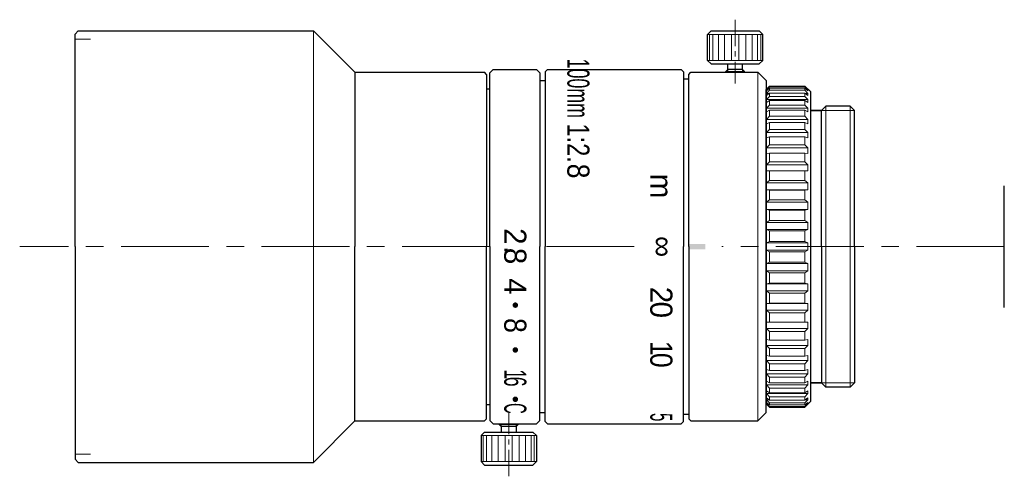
# Model space of a CAD drawing. Header units: millimetres. Extents: x 16.2 to 105.2, y 26.6 to 67.8.
import ezdxf
from ezdxf.enums import TextEntityAlignment as Align

# ---------------------------------------------------------------- set-up
doc = ezdxf.new("R2010")
doc.units = ezdxf.units.MM
doc.header["$LTSCALE"] = 0.25
doc.linetypes.add('CENTER', pattern=[50.8, 31.75, -6.35, 6.35, -6.35])
doc.layers.add('00_補助線', color=252, linetype='Continuous', lineweight=0, plot=False)
for name, color, linetype, lineweight in [('01_中心線', 1, 'CENTER', 20), ('03_寸法・文字', 50, 'Continuous', 20), ('画層1', 7, 'Continuous', 30)]:
    doc.layers.add(name, color=color, linetype=linetype, lineweight=lineweight)
doc.styles.add('VS Standard', font='txt', dxfattribs={"height": 3})

msp = doc.modelspace()

# ---------------------------------------------------------------- hatches: boundary and pattern name
at = {"layer": '03_寸法・文字'}
h = msp.add_hatch(color=256, dxfattribs=at)
h.dxf.hatch_style = 1
h.paths.add_polyline_path([(78.192, 47.573), (76.692, 47.573), (76.692, 47.073), (78.192, 47.073)])
h = msp.add_hatch(color=256, dxfattribs=at)
h.dxf.hatch_style = 1
h.paths.add_polyline_path([(61.021, 41.784, 1), (61.021, 42.284, 1)])
h = msp.add_hatch(color=256, dxfattribs=at)
h.dxf.hatch_style = 1
h.paths.add_polyline_path([(61.021, 37.74, 1), (61.021, 38.24, 1)])
h = msp.add_hatch(color=256, dxfattribs=at)
h.dxf.hatch_style = 1
h.paths.add_polyline_path([(61.021, 33.282, 1), (61.021, 33.782, 1)])

# ---------------------------------------------------------------- linework, layer by layer
at = {"layer": '00_補助線'}
for p, q in [((21.221, 66.073), (22.621, 66.073)), ((21.221, 28.573), (22.621, 28.573))]:
    msp.add_line(p, q, dxfattribs=at)
at = {"layer": '01_中心線', "ltscale": 0.3}
for p, q in [((80.892, 67.823), (80.892, 62.073)), ((60.421, 26.573), (60.421, 32.323))]:
    msp.add_line(p, q, dxfattribs=at)
at = {"layer": '01_中心線'}
for p, q in [((58.721, 47.323), (16.221, 47.323)), ((71.761, 47.323), (63.221, 47.323)), ((105.218, 47.323), (79.692, 47.323))]:
    msp.add_line(p, q, dxfattribs=at)
at = {"layer": '画層1'}
for p, q in [((21.221, 66.523), (21.521, 66.823)), ((21.521, 66.823), (42.771, 66.823)), ((46.521, 63.073), (42.771, 66.823)), ((21.221, 47.323), (21.221, 66.523)), ((58.721, 63.023), (59.021, 63.323)), ((59.021, 63.323), (62.921, 63.323)), ((63.221, 63.023), (62.921, 63.323)), ((63.721, 63.123), (63.921, 63.323)), ((63.921, 63.323), (76.021, 63.323)), ((76.221, 63.123), (76.021, 63.323)), ((46.521, 63.073), (58.221, 63.073)), ((46.521, 63.073), (46.521, 47.323)), ((58.421, 62.873), (58.221, 63.073)), ((58.421, 62.873), (58.421, 47.323)), ((58.721, 47.323), (58.721, 63.023)), ((63.221, 63.023), (63.221, 47.323)), ((63.221, 62.323), (63.721, 62.323)), ((63.721, 63.123), (63.721, 47.323)), ((76.221, 63.123), (76.221, 47.323)), ((76.221, 62.473), (76.692, 62.473)), ((76.692, 62.873), (76.892, 63.073)), ((76.692, 47.323), (76.692, 62.873)), ((76.892, 63.073), (82.942, 63.073)), ((83.692, 62.323), (82.942, 63.073)), ((83.692, 62.323), (83.692, 47.323)), ((58.421, 61.573), (58.721, 61.573)), ((83.692, 61.523), (83.992, 61.823)), ((83.692, 33.123), (83.692, 61.523)), ((83.992, 61.753), (83.728, 61.48)), ((83.992, 61.823), (87.192, 61.823)), ((83.992, 61.753), (83.992, 61.823)), ((87.192, 61.823), (87.692, 61.323)), ((87.192, 61.753), (87.456, 61.48)), ((83.692, 61.373), (83.692, 33.273)), ((87.692, 61.323), (87.692, 33.323)), ((88.692, 59.626), (89.089, 60.023)), ((91.295, 60.023), (89.089, 60.023)), ((91.295, 60.023), (91.692, 59.626)), ((88.692, 59.626), (87.692, 59.626)), ((87.692, 59.626), (88.692, 59.626)), ((88.692, 47.323), (88.692, 59.626)), ((91.692, 47.323), (91.692, 59.626)), ((105.218, 41.823), (105.218, 52.823)), ((21.221, 47.323), (21.221, 28.123)), ((46.521, 31.573), (46.521, 47.323)), ((58.421, 31.773), (58.421, 47.323)), ((58.721, 47.323), (58.721, 31.623)), ((63.221, 31.623), (63.221, 47.323)), ((63.721, 31.523), (63.721, 47.323)), ((76.221, 31.523), (76.221, 47.323)), ((76.692, 47.323), (76.692, 31.773)), ((83.692, 32.323), (83.692, 47.323)), ((88.692, 47.323), (88.692, 35.02)), ((91.692, 47.323), (91.692, 35.02)), ((88.692, 35.02), (87.692, 35.02)), ((87.692, 35.02), (88.692, 35.02)), ((88.692, 35.02), (89.089, 34.623)), ((91.295, 34.623), (91.692, 35.02)), ((91.295, 34.623), (89.089, 34.623)), ((58.421, 33.073), (58.721, 33.073)), ((83.692, 33.123), (83.992, 32.823)), ((83.728, 33.165), (83.992, 32.892)), ((87.192, 32.823), (87.692, 33.323)), ((87.192, 32.892), (87.456, 33.165)), ((63.221, 32.323), (63.721, 32.323)), ((76.221, 32.173), (76.692, 32.173)), ((83.692, 32.323), (82.942, 31.573)), ((83.992, 32.892), (83.992, 32.823)), ((83.992, 32.823), (87.192, 32.823)), ((87.192, 32.892), (87.192, 32.823)), ((46.521, 31.573), (42.771, 27.823)), ((46.521, 31.573), (58.221, 31.573)), ((58.421, 31.773), (58.221, 31.573)), ((58.721, 31.623), (59.021, 31.323)), ((59.021, 31.323), (62.921, 31.323)), ((63.221, 31.623), (62.921, 31.323)), ((63.721, 31.523), (63.921, 31.323)), ((63.921, 31.323), (76.021, 31.323)), ((76.221, 31.523), (76.021, 31.323)), ((76.692, 31.773), (76.892, 31.573)), ((76.892, 31.573), (82.942, 31.573)), ((21.221, 28.123), (21.521, 27.823)), ((21.521, 27.823), (42.771, 27.823))]:
    msp.add_line(p, q, dxfattribs=at)
at = {"layer": '画層1', "lineweight": 9}
for p, q in [((42.771, 66.823), (42.771, 47.323)), ((82.942, 63.073), (82.942, 47.323)), ((83.992, 61.629), (83.728, 61.394)), ((83.825, 61.48), (83.728, 61.48)), ((83.728, 61.48), (83.728, 61.394)), ((83.992, 61.445), (83.728, 61.159)), ((87.192, 61.753), (83.992, 61.753)), ((87.192, 61.629), (83.992, 61.629)), ((83.992, 61.445), (83.992, 61.629)), ((87.192, 61.445), (83.992, 61.445)), ((87.192, 61.445), (87.192, 61.629)), ((87.192, 61.629), (87.456, 61.394)), ((87.192, 61.445), (87.456, 61.159)), ((87.359, 61.48), (87.456, 61.48)), ((87.456, 61.48), (87.456, 61.394)), ((87.456, 61.455), (87.456, 61.394)), ((83.992, 61.198), (83.728, 60.989)), ((83.944, 61.159), (83.728, 61.159)), ((83.728, 61.159), (83.728, 60.989)), ((83.992, 60.894), (83.728, 60.602)), ((87.456, 60.602), (83.728, 60.602)), ((83.728, 60.602), (83.728, 60.349)), ((83.992, 60.529), (83.728, 60.349)), ((87.192, 61.198), (83.992, 61.198)), ((83.992, 60.894), (83.992, 61.198)), ((87.192, 60.894), (83.992, 60.894)), ((87.192, 60.529), (83.992, 60.529)), ((83.992, 60.112), (83.992, 60.529)), ((87.192, 61.198), (87.456, 60.989)), ((87.192, 60.894), (87.192, 61.198)), ((87.192, 60.894), (87.456, 60.602)), ((87.192, 60.529), (87.456, 60.349)), ((87.192, 60.112), (87.192, 60.529)), ((87.24, 61.159), (87.456, 61.159)), ((87.456, 61.159), (87.456, 60.989)), ((87.456, 60.989), (87.456, 61.159)), ((87.456, 60.349), (87.456, 60.602)), ((83.992, 60.112), (83.728, 59.817)), ((87.456, 59.817), (83.728, 59.817)), ((83.728, 59.817), (83.728, 59.487)), ((83.992, 59.635), (83.728, 59.487)), ((87.192, 60.112), (83.992, 60.112)), ((87.192, 59.635), (83.992, 59.635)), ((83.992, 59.111), (83.992, 59.635)), ((87.192, 60.112), (87.456, 59.817)), ((87.192, 59.635), (87.456, 59.487)), ((87.192, 59.111), (87.192, 59.635)), ((87.456, 59.487), (87.456, 59.817)), ((89.089, 60.023), (89.089, 47.323)), ((91.295, 60.023), (91.295, 47.323)), ((83.992, 59.111), (83.728, 58.818)), ((87.456, 58.818), (83.728, 58.818)), ((83.728, 58.818), (83.728, 58.417)), ((87.192, 59.111), (83.992, 59.111)), ((87.192, 59.111), (87.456, 58.818)), ((87.456, 58.417), (87.456, 58.818)), ((83.992, 58.53), (83.728, 58.417)), ((83.992, 57.908), (83.728, 57.622)), ((87.192, 58.53), (83.992, 58.53)), ((83.992, 57.908), (83.992, 58.53)), ((87.192, 57.908), (83.992, 57.908)), ((87.192, 58.53), (87.456, 58.417)), ((87.192, 57.908), (87.192, 58.53)), ((87.192, 57.908), (87.456, 57.622)), ((87.456, 57.622), (83.728, 57.622)), ((83.728, 57.622), (83.728, 57.156)), ((83.992, 57.233), (83.728, 57.156)), ((87.192, 57.233), (83.992, 57.233)), ((83.992, 56.524), (83.992, 57.233)), ((87.192, 56.524), (87.192, 57.233)), ((87.192, 57.233), (87.456, 57.156)), ((87.456, 57.156), (87.456, 57.622)), ((83.728, 56.251), (83.992, 56.524)), ((87.456, 56.251), (83.728, 56.251)), ((83.728, 56.251), (83.728, 55.728)), ((87.192, 56.524), (83.992, 56.524)), ((87.192, 56.524), (87.456, 56.251)), ((87.456, 55.728), (87.456, 56.251)), ((83.992, 55.766), (83.728, 55.728)), ((87.192, 55.766), (83.992, 55.766)), ((83.992, 54.982), (83.992, 55.766)), ((87.192, 55.766), (87.456, 55.728)), ((87.192, 54.982), (87.192, 55.766)), ((83.992, 54.982), (83.728, 54.726)), ((87.456, 54.726), (83.728, 54.726)), ((83.728, 54.726), (83.728, 54.156)), ((87.192, 54.982), (83.992, 54.982)), ((87.192, 54.982), (87.456, 54.726)), ((87.456, 54.156), (87.456, 54.726)), ((87.456, 54.156), (83.728, 54.156)), ((83.992, 53.31), (83.992, 54.156)), ((87.192, 53.31), (87.192, 54.156)), ((83.992, 53.31), (83.728, 53.075)), ((87.456, 53.075), (83.728, 53.075)), ((83.728, 53.075), (83.728, 52.466)), ((83.992, 53.31), (87.192, 53.31)), ((87.192, 53.31), (87.456, 53.075)), ((87.456, 52.466), (87.456, 53.075)), ((83.728, 52.466), (87.456, 52.466)), ((83.992, 52.428), (83.728, 52.466)), ((87.192, 52.428), (83.992, 52.428)), ((83.992, 51.535), (83.992, 52.428)), ((87.192, 52.428), (87.456, 52.466)), ((87.192, 51.535), (87.192, 52.428)), ((83.992, 51.535), (83.728, 51.326)), ((83.728, 51.326), (87.456, 51.326)), ((83.728, 51.326), (83.728, 50.689)), ((83.992, 51.535), (87.192, 51.535)), ((87.192, 51.535), (87.456, 51.326)), ((87.456, 50.689), (87.456, 51.326)), ((83.728, 50.689), (87.456, 50.689)), ((83.992, 50.613), (83.728, 50.689)), ((83.992, 50.613), (87.192, 50.613)), ((83.992, 49.687), (83.992, 50.613)), ((87.192, 50.613), (87.456, 50.689)), ((87.192, 49.687), (87.192, 50.613)), ((83.992, 49.687), (83.728, 49.508)), ((83.728, 49.508), (87.456, 49.508)), ((83.728, 49.508), (83.728, 48.854)), ((83.992, 49.687), (87.192, 49.687)), ((87.192, 49.687), (87.456, 49.508)), ((87.456, 48.854), (87.456, 49.508)), ((87.456, 48.854), (83.728, 48.854)), ((83.992, 48.741), (83.728, 48.854)), ((87.192, 48.741), (83.992, 48.741)), ((83.992, 47.8), (83.992, 48.741)), ((87.192, 48.741), (87.456, 48.854)), ((87.192, 47.8), (87.192, 48.741)), ((42.771, 27.823), (42.771, 47.323)), ((82.942, 31.573), (82.942, 47.323)), ((83.992, 47.8), (83.728, 47.652)), ((87.456, 47.652), (83.728, 47.652)), ((83.728, 46.993), (83.728, 47.652)), ((87.192, 47.8), (83.992, 47.8)), ((87.192, 47.8), (87.456, 47.652)), ((87.456, 46.993), (87.456, 47.652)), ((89.089, 34.623), (89.089, 47.323)), ((91.295, 34.623), (91.295, 47.323)), ((87.456, 46.993), (83.728, 46.993)), ((83.992, 46.845), (83.728, 46.993)), ((83.992, 46.845), (83.992, 45.904)), ((87.192, 46.845), (83.992, 46.845)), ((87.192, 46.845), (87.456, 46.993)), ((87.192, 46.845), (87.192, 45.904)), ((83.992, 45.904), (83.728, 45.791)), ((87.456, 45.791), (83.728, 45.791)), ((83.728, 45.138), (83.728, 45.791)), ((87.192, 45.904), (83.992, 45.904)), ((87.192, 45.904), (87.456, 45.791)), ((87.456, 45.791), (87.456, 45.138)), ((83.728, 45.138), (87.456, 45.138)), ((83.992, 44.958), (83.728, 45.138)), ((83.992, 44.958), (87.192, 44.958)), ((83.992, 44.958), (83.992, 44.033)), ((87.192, 44.958), (87.456, 45.138)), ((87.192, 44.958), (87.192, 44.033)), ((83.992, 44.033), (83.728, 43.956)), ((83.728, 43.956), (87.456, 43.956)), ((83.728, 43.32), (83.728, 43.956)), ((83.992, 44.033), (87.192, 44.033)), ((87.192, 44.033), (87.456, 43.956)), ((87.456, 43.956), (87.456, 43.32)), ((83.728, 43.32), (87.456, 43.32)), ((83.992, 43.111), (83.728, 43.32)), ((83.992, 43.111), (87.192, 43.111)), ((83.992, 43.111), (83.992, 42.218)), ((87.192, 43.111), (87.456, 43.32)), ((87.192, 43.111), (87.192, 42.218)), ((83.992, 42.218), (83.728, 42.179)), ((83.728, 42.179), (87.456, 42.179)), ((83.728, 41.57), (83.728, 42.179)), ((87.192, 42.218), (83.992, 42.218)), ((87.192, 42.218), (87.456, 42.179)), ((87.456, 42.179), (87.456, 41.57)), ((87.456, 41.57), (83.728, 41.57)), ((83.992, 41.336), (83.728, 41.57)), ((83.992, 41.336), (87.192, 41.336)), ((83.992, 41.336), (83.992, 40.49)), ((87.192, 41.336), (87.456, 41.57)), ((87.192, 41.336), (87.192, 40.49)), ((87.456, 40.49), (83.728, 40.49)), ((83.728, 39.919), (83.728, 40.49)), ((87.456, 40.49), (87.456, 39.919)), ((87.456, 39.919), (83.728, 39.919)), ((83.992, 39.663), (83.728, 39.919)), ((87.192, 39.663), (83.992, 39.663)), ((83.992, 39.663), (83.992, 38.879)), ((87.192, 39.663), (87.456, 39.919)), ((87.192, 39.663), (87.192, 38.879)), ((83.992, 38.879), (83.728, 38.918)), ((83.728, 38.395), (83.728, 38.918)), ((87.456, 38.395), (83.728, 38.395)), ((83.728, 38.395), (83.992, 38.122)), ((87.192, 38.879), (83.992, 38.879)), ((87.192, 38.879), (87.456, 38.918)), ((87.192, 38.122), (87.456, 38.395)), ((87.456, 38.918), (87.456, 38.395)), ((83.728, 37.023), (83.728, 37.489)), ((83.992, 37.413), (83.728, 37.489)), ((87.192, 38.122), (83.992, 38.122)), ((83.992, 38.122), (83.992, 37.413)), ((87.192, 37.413), (83.992, 37.413)), ((87.192, 38.122), (87.192, 37.413)), ((87.192, 37.413), (87.456, 37.489)), ((87.456, 37.489), (87.456, 37.023)), ((87.456, 37.023), (83.728, 37.023)), ((83.992, 36.738), (83.728, 37.023)), ((87.192, 36.738), (83.992, 36.738)), ((83.992, 36.738), (83.992, 36.116)), ((87.192, 36.738), (87.456, 37.023)), ((87.192, 36.738), (87.192, 36.116)), ((83.992, 36.116), (83.728, 36.229)), ((83.728, 35.828), (83.728, 36.229)), ((87.456, 35.828), (83.728, 35.828)), ((83.992, 35.535), (83.728, 35.828)), ((87.192, 36.116), (83.992, 36.116)), ((87.192, 36.116), (87.456, 36.229)), ((87.192, 35.535), (87.456, 35.828)), ((87.456, 36.229), (87.456, 35.828)), ((83.992, 35.011), (83.728, 35.158)), ((83.728, 34.829), (83.728, 35.158)), ((87.456, 34.829), (83.728, 34.829)), ((83.992, 34.534), (83.728, 34.829)), ((87.192, 35.535), (83.992, 35.535)), ((83.992, 35.535), (83.992, 35.011)), ((87.192, 35.011), (83.992, 35.011)), ((87.192, 35.535), (87.192, 35.011)), ((87.192, 35.011), (87.456, 35.158)), ((87.192, 34.534), (87.456, 34.829)), ((87.456, 35.158), (87.456, 34.829)), ((83.992, 34.116), (83.728, 34.296)), ((83.728, 34.044), (83.728, 34.296)), ((87.456, 34.044), (83.728, 34.044)), ((83.992, 33.751), (83.728, 34.044)), ((87.192, 34.534), (83.992, 34.534)), ((83.992, 34.534), (83.992, 34.116)), ((87.192, 34.116), (83.992, 34.116)), ((87.192, 34.534), (87.192, 34.116)), ((87.192, 34.116), (87.456, 34.296)), ((87.192, 33.751), (87.456, 34.044)), ((87.456, 34.296), (87.456, 34.044)), ((83.992, 33.448), (83.728, 33.657)), ((83.728, 33.486), (83.728, 33.657)), ((83.992, 33.201), (83.728, 33.486)), ((83.944, 33.486), (83.728, 33.486)), ((83.992, 33.017), (83.728, 33.251)), ((83.728, 33.165), (83.728, 33.251)), ((83.825, 33.165), (83.728, 33.165)), ((87.192, 33.751), (83.992, 33.751)), ((83.992, 33.751), (83.992, 33.448)), ((87.192, 33.448), (83.992, 33.448)), ((87.192, 33.201), (83.992, 33.201)), ((83.992, 33.201), (83.992, 33.017)), ((87.192, 33.017), (83.992, 33.017)), ((87.192, 33.751), (87.192, 33.448)), ((87.192, 33.448), (87.456, 33.657)), ((87.192, 33.201), (87.456, 33.486)), ((87.192, 33.017), (87.456, 33.251)), ((87.192, 33.201), (87.192, 33.017)), ((87.24, 33.486), (87.456, 33.486)), ((87.359, 33.165), (87.456, 33.165)), ((87.456, 33.486), (87.456, 33.657)), ((87.456, 33.657), (87.456, 33.486)), ((87.456, 33.191), (87.456, 33.251)), ((87.456, 33.165), (87.456, 33.251)), ((87.192, 32.892), (83.992, 32.892))]:
    msp.add_line(p, q, dxfattribs=at)
at = {"layer": '画層1', "ltscale": 0.25}
for p, q in [((78.392, 66.498), (78.717, 66.823)), ((78.717, 66.823), (83.067, 66.823)), ((83.067, 66.823), (83.392, 66.498)), ((78.392, 64.148), (78.392, 66.498)), ((83.392, 64.148), (83.392, 66.498)), ((78.717, 63.823), (78.392, 64.148)), ((83.067, 63.823), (83.392, 64.148)), ((78.717, 63.823), (83.067, 63.823)), ((80.042, 63.148), (80.217, 63.323)), ((80.217, 63.323), (80.217, 63.823)), ((81.567, 63.323), (80.217, 63.323)), ((81.567, 63.323), (81.567, 63.823)), ((81.742, 63.148), (81.567, 63.323)), ((80.042, 63.073), (80.042, 63.148)), ((81.742, 63.073), (81.742, 63.148)), ((59.571, 31.323), (59.571, 31.248)), ((59.571, 31.248), (59.746, 31.073)), ((61.271, 31.248), (61.096, 31.073)), ((61.271, 31.323), (61.271, 31.248)), ((58.246, 30.573), (57.921, 30.248)), ((58.246, 30.573), (62.596, 30.573)), ((61.096, 31.073), (59.746, 31.073)), ((59.746, 31.073), (59.746, 30.573)), ((61.096, 31.073), (61.096, 30.573)), ((62.596, 30.573), (62.921, 30.248)), ((57.921, 30.248), (57.921, 27.898)), ((62.921, 30.248), (62.921, 27.898)), ((57.921, 27.898), (58.246, 27.573)), ((62.596, 27.573), (62.921, 27.898)), ((58.246, 27.573), (62.596, 27.573))]:
    msp.add_line(p, q, dxfattribs=at)
at = {"layer": '画層1', "lineweight": 9, "ltscale": 0.25}
for p, q in [((83.392, 66.498), (78.392, 66.498)), ((78.582, 66.498), (78.582, 64.148)), ((78.874, 66.498), (78.874, 64.148)), ((79.37, 66.498), (79.37, 64.148)), ((79.935, 66.498), (79.935, 64.148)), ((80.566, 66.498), (80.566, 64.148)), ((81.218, 66.498), (81.218, 64.148)), ((81.849, 66.498), (81.849, 64.148)), ((82.414, 66.498), (82.414, 64.148)), ((82.91, 66.498), (82.91, 64.148)), ((83.202, 66.498), (83.202, 64.148)), ((78.392, 64.148), (83.392, 64.148)), ((81.742, 63.148), (80.042, 63.148)), ((61.271, 31.248), (59.571, 31.248)), ((57.921, 30.248), (62.921, 30.248)), ((58.111, 27.898), (58.111, 30.248)), ((58.403, 27.898), (58.403, 30.248)), ((58.899, 27.898), (58.899, 30.248)), ((59.464, 27.898), (59.464, 30.248)), ((60.095, 27.898), (60.095, 30.248)), ((60.747, 27.898), (60.747, 30.248)), ((61.378, 27.898), (61.378, 30.248)), ((61.943, 27.898), (61.943, 30.248)), ((62.439, 27.898), (62.439, 30.248)), ((62.731, 27.898), (62.731, 30.248)), ((62.921, 27.898), (57.921, 27.898))]:
    msp.add_line(p, q, dxfattribs=at)
at = {"layer": '画層1', "lineweight": 20, "ltscale": 0.25}
for p, q in [((80.217, 63.073), (80.217, 63.323)), ((81.567, 63.073), (81.567, 63.323)), ((59.746, 31.323), (59.746, 31.073)), ((61.096, 31.323), (61.096, 31.073))]:
    msp.add_line(p, q, dxfattribs=at)
at = {"layer": '画層1', "lineweight": 20}
for p, q in [((88.692, 59.626), (91.692, 59.626)), ((88.692, 35.02), (91.692, 35.02))]:
    msp.add_line(p, q, dxfattribs=at)

# ---------------------------------------------------------------- texts
at = {"layer": '03_寸法・文字', "style": 'VS Standard', "width": 0.6}
msp.add_text('100mm', height=2, rotation=270, dxfattribs=at).set_placement((65.721, 58.949), align=Align.RIGHT)
at = {"layer": '03_寸法・文字', "style": 'VS Standard'}
for s, width, p in [('1:2.', 0.8, (65.721, 58.455)), ('8', 0.9, (65.721, 54.815))]:
    msp.add_text(s, height=2, rotation=270, dxfattribs=dict(at, width=width)).set_placement(p)
for s, rotation, p in [('m', 270, (75.221, 52.795)), ('2', 270, (62.015, 48.253)), ('∞', 90, (73.081, 47.323)), ('.', 270, (62.019, 47.014)), ('8', 270, (62.019, 46.47)), ('4', 270, (62.017, 43.728)), ('2', 270, (75.217, 42.957)), ('0', 270, (75.217, 41.615))]:
    msp.add_text(s, height=2, rotation=rotation, dxfattribs=at).set_placement(p, align=Align.TOP_CENTER)
for s, width, p in [('8', 0.9, (62.017, 40.2)), ('1', 0.9, (75.217, 38.137)), ('0', 0.9, (75.217, 37.055)), ('1', 0.6, (62.019, 35.779)), ('6', 0.6, (62.017, 35.125)), ('C', 0.5, (62.017, 32.706)), ('5', 0.5, (75.217, 31.91))]:
    msp.add_text(s, height=2, rotation=270, dxfattribs=dict(at, width=width)).set_placement(p, align=Align.TOP_CENTER)

doc.saveas('drawing.dxf')
